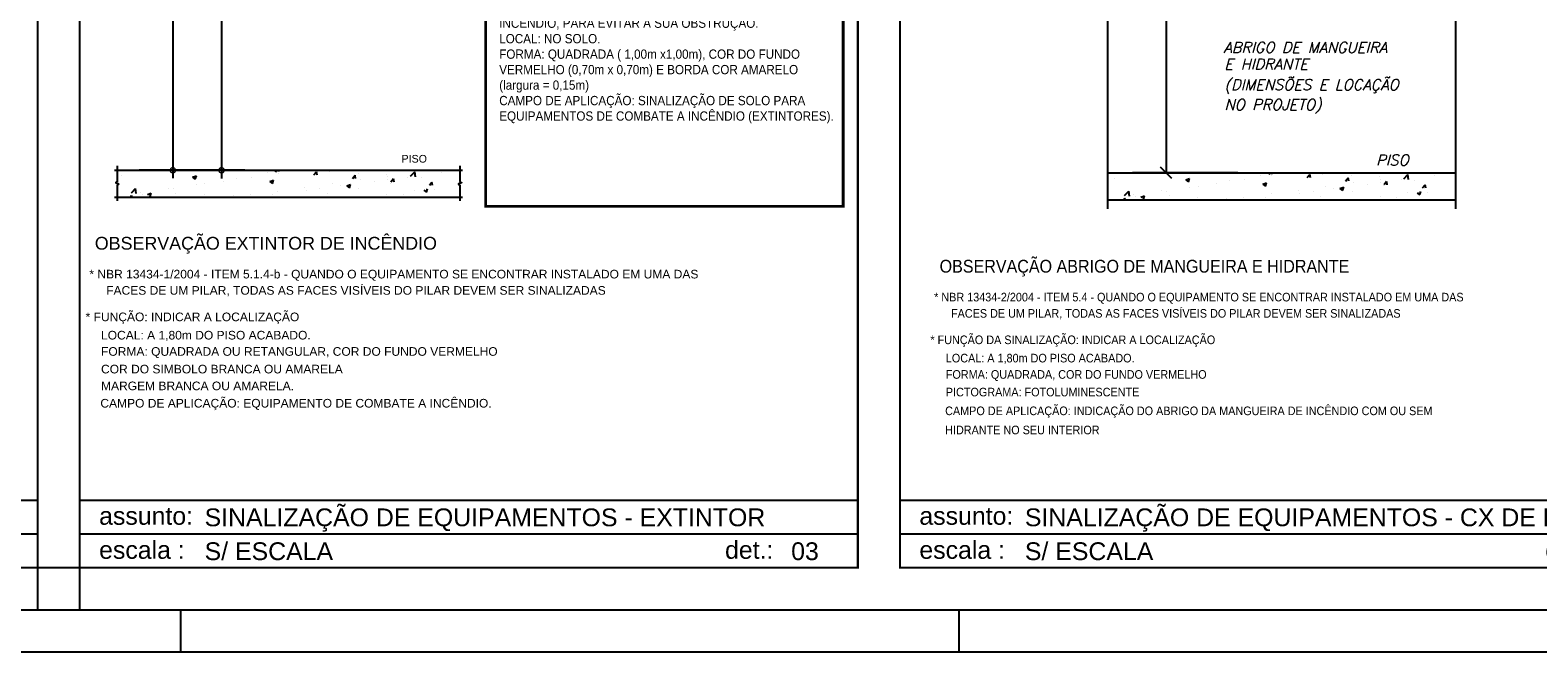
# Model space of a CAD drawing. Header units: millimetres. Extents: x 0 to 1189, y 0 to 841.
# Tile 4 of 58: x 413 to 772, y 0 to 148. Entities that reach past the tile are written whole.
import ezdxf
from ezdxf.enums import TextEntityAlignment as Align

# ---------------------------------------------------------------- set-up
doc = ezdxf.new("R2010")
doc.units = ezdxf.units.MM
doc.header["$LTSCALE"] = 8
doc.linetypes.add('HIDDEN', pattern=[0.375, 0.25, -0.125])
doc.linetypes.add('HIDDENX2', pattern=[0.75, 0.5, -0.25])
doc.layers.get('Defpoints').update_dxf_attribs({"color": 8})
for name, color, linetype in [('A1-A4-AUX', 8, 'Continuous'), ('A4-CONTEUDO', 2, 'Continuous'), ('A4-TXT', 3, 'Continuous'), ('EXT_ARQ', 9, 'Continuous'), ('EXT_TXT', 3, 'Continuous'), ('H-ANOT-CORTE', 7, 'Continuous'), ('H-FOLHAS', 7, 'Continuous'), ('HID-PRANCHA', 30, 'Continuous'), ('ID_TXT', 3, 'Continuous'), ('INC_NOTAS', 3, 'Continuous'), ('LG_TEXTO', 3, 'Continuous'), ('LG_TITULO', 2, 'Continuous')]:
    doc.layers.add(name, color=color, linetype=linetype)
for name, color, linetype, plot in [('HID-PRANCHA-MODEL', 30, 'Continuous', False), ('HID-VIEWPORT', 252, 'Continuous', False), ('INC_LOCAÇÃO DE DETALHES', 254, 'Continuous', False)]:
    doc.layers.add(name, color=color, linetype=linetype, plot=plot)
doc.styles.add('ARIAL', font='arial.ttf')
doc.styles.add('ITALICT', font='italict', dxfattribs={"height": 3})
doc.styles.add('ROMAN', font='arial.ttf', dxfattribs={"width": 0.9})
doc.styles.get("Standard").update_dxf_attribs({"font": 'arial.ttf'})

# ---------------------------------------------------------------- blocks, each defined once
blk = doc.blocks.new('MARGEM-DETALHES-A4')
at = {"layer": 'A1-A4-AUX'}
for p, q in [((18.5, 1.6), (0, 1.6)), ((18.5, 0.8), (0, 0.8))]:
    blk.add_line(p, q, dxfattribs=at)
at = {"layer": 'A1-A4-AUX', "linetype": 'HIDDEN', "const_width": 0.05}
blk.add_lwpolyline([(0, 27.7), (18.5, 27.7), (18.5, 0), (0, 0)], close=True, dxfattribs=at)
at = {"layer": 'A4-CONTEUDO', "style": 'ARIAL'}
for tag, p in [('CONTEÚDO', (2.97, 0.858)), ('ESCALA', (2.97, 0.053))]:
    blk.add_attdef(tag, text='', height=0.423, dxfattribs=at).set_placement(p, align=Align.BOTTOM_LEFT)
blk.add_attdef('DETALHE', text='', height=0.423, dxfattribs=at).set_placement((17.243, 0.053), align=Align.BOTTOM_CENTER)
at = {"layer": 'A4-TXT', "style": 'ARIAL'}
for s, p in [('assunto:', (0.462, 1.02)), ('escala :', (0.462, 0.211)), ('det.:', (15.342, 0.211))]:
    blk.add_text(s, height=0.423, dxfattribs=at).set_placement(p)
blk = doc.blocks.new('*X28')
at = {"color": 0}
for p, q in [((1.22431, 5.41048), (1.22431, 5.41048)), ((1.23315, 5.4114), (1.23315, 5.4114)), ((1.23752, 5.41012), (1.23822, 5.41039)), ((1.23752, 5.41012), (1.23801, 5.40979)), ((1.23802, 5.40979), (1.23822, 5.41039)), ((1.23816, 5.40878), (1.23816, 5.40878)), ((1.2398, 5.40898), (1.2398, 5.40898)), ((1.24321, 5.40942), (1.24321, 5.40942)), ((1.24563, 5.40998), (1.24563, 5.40998)), ((1.24841, 5.41017), (1.24841, 5.41017)), ((1.25146, 5.41098), (1.25146, 5.41098)), ((1.25189, 5.40932), (1.25259, 5.40959)), ((1.25189, 5.40932), (1.25239, 5.40899)), ((1.25239, 5.40898), (1.25259, 5.40959)), ((1.25298, 5.41117), (1.25319, 5.41143)), ((1.25358, 5.41112), (1.25352, 5.41143)), ((1.25354, 5.41087), (1.25354, 5.41087)), ((1.2577, 5.41135), (1.2577, 5.41135)), ((1.26015, 5.41055), (1.26063, 5.41112)), ((1.26075, 5.41049), (1.26063, 5.41112)), ((1.26303, 5.41113), (1.26303, 5.41113)), ((1.26366, 5.40893), (1.26366, 5.40893)), ((1.26626, 5.40852), (1.26696, 5.40879)), ((1.26676, 5.40818), (1.26696, 5.40879)), ((1.26732, 5.40992), (1.2678, 5.41049)), ((1.26792, 5.40987), (1.26781, 5.41049)), ((1.26837, 5.4109), (1.26837, 5.4109)), ((1.2688, 5.40964), (1.2688, 5.40964)), ((1.27136, 5.40934), (1.27136, 5.40934)), ((1.27371, 5.41068), (1.27371, 5.41068)), ((1.27385, 5.41028), (1.27385, 5.41028)), ((1.27386, 5.40967), (1.27386, 5.40967)), ((1.27437, 5.40902), (1.27437, 5.40902)), ((1.27449, 5.40929), (1.27497, 5.40987)), ((1.27509, 5.40924), (1.27498, 5.40986)), ((1.27513, 5.41143), (1.27516, 5.41141)), ((1.27516, 5.41141), (1.27517, 5.41143)), ((1.27765, 5.41017), (1.27765, 5.41017)), ((1.27816, 5.41034), (1.27894, 5.41115)), ((1.27905, 5.4102), (1.27894, 5.41115)), ((1.27904, 5.41103), (1.27904, 5.41103)), ((1.27905, 5.41045), (1.27905, 5.41045)), ((1.28021, 5.41002), (1.28021, 5.41002)), ((1.28167, 5.40866), (1.28215, 5.40924)), ((1.28227, 5.40861), (1.28215, 5.40924)), ((1.28396, 5.411), (1.28396, 5.411)), ((1.28647, 5.41133), (1.28647, 5.41133)), ((1.2259, 5.40644), (1.22615, 5.40674)), ((1.22612, 5.40722), (1.2269, 5.40803)), ((1.22621, 5.40644), (1.22616, 5.40674)), ((1.22701, 5.40708), (1.2269, 5.40803)), ((1.22783, 5.40732), (1.22783, 5.40732)), ((1.22813, 5.40698), (1.22813, 5.40698)), ((1.22911, 5.4069), (1.22982, 5.40717)), ((1.22962, 5.40656), (1.22982, 5.40716)), ((1.23303, 5.40807), (1.23303, 5.40807)), ((1.23396, 5.40798), (1.23396, 5.40798)), ((1.2344, 5.40714), (1.2344, 5.40714)), ((1.23973, 5.40692), (1.23973, 5.40692)), ((1.24507, 5.40669), (1.24507, 5.40669)), ((1.24828, 5.40684), (1.24828, 5.40684)), ((1.25041, 5.40647), (1.25041, 5.40647)), ((1.25244, 5.40685), (1.25244, 5.40685)), ((1.25342, 5.40754), (1.25342, 5.40754)), ((1.25847, 5.40818), (1.25847, 5.40818)), ((1.25875, 5.40768), (1.25875, 5.40768)), ((1.26125, 5.40801), (1.26125, 5.40801)), ((1.26271, 5.40702), (1.26271, 5.40702)), ((1.26504, 5.40851), (1.26504, 5.40851)), ((1.26626, 5.40852), (1.26676, 5.40818)), ((1.26854, 5.40802), (1.26854, 5.40802)), ((1.27373, 5.40695), (1.27373, 5.40695)), ((1.27677, 5.40683), (1.27677, 5.40683)), ((1.27892, 5.4077), (1.27892, 5.4077)), ((1.28063, 5.40772), (1.28113, 5.40738)), ((1.28113, 5.40738), (1.28134, 5.40799)), ((1.2826, 5.40783), (1.2826, 5.40783))]:
    blk.add_line(p, q, dxfattribs=at)
blk = doc.blocks.new('*X31')
at = {"color": 0}
for p, q in [((1.22431, 5.41048), (1.22431, 5.41048)), ((1.23315, 5.4114), (1.23315, 5.4114)), ((1.23752, 5.41012), (1.23822, 5.41039)), ((1.23752, 5.41012), (1.23801, 5.40979)), ((1.23802, 5.40979), (1.23822, 5.41039)), ((1.23816, 5.40878), (1.23816, 5.40878)), ((1.2398, 5.40898), (1.2398, 5.40898)), ((1.24321, 5.40942), (1.24321, 5.40942)), ((1.24563, 5.40998), (1.24563, 5.40998)), ((1.24841, 5.41017), (1.24841, 5.41017)), ((1.25146, 5.41098), (1.25146, 5.41098)), ((1.25189, 5.40932), (1.25259, 5.40959)), ((1.25189, 5.40932), (1.25239, 5.40899)), ((1.25239, 5.40898), (1.25259, 5.40959)), ((1.25298, 5.41117), (1.25319, 5.41143)), ((1.25358, 5.41112), (1.25352, 5.41143)), ((1.25354, 5.41087), (1.25354, 5.41087)), ((1.2577, 5.41135), (1.2577, 5.41135)), ((1.26015, 5.41055), (1.26063, 5.41112)), ((1.26075, 5.41049), (1.26063, 5.41112)), ((1.26303, 5.41113), (1.26303, 5.41113)), ((1.26366, 5.40893), (1.26366, 5.40893)), ((1.26626, 5.40852), (1.26696, 5.40879)), ((1.26676, 5.40818), (1.26696, 5.40879)), ((1.26732, 5.40992), (1.2678, 5.41049)), ((1.26792, 5.40987), (1.26781, 5.41049)), ((1.26837, 5.4109), (1.26837, 5.4109)), ((1.2688, 5.40964), (1.2688, 5.40964)), ((1.27136, 5.40934), (1.27136, 5.40934)), ((1.27371, 5.41068), (1.27371, 5.41068)), ((1.27385, 5.41028), (1.27385, 5.41028)), ((1.27386, 5.40967), (1.27386, 5.40967)), ((1.27437, 5.40902), (1.27437, 5.40902)), ((1.27449, 5.40929), (1.27497, 5.40987)), ((1.27509, 5.40924), (1.27498, 5.40986)), ((1.27513, 5.41143), (1.27516, 5.41141)), ((1.27516, 5.41141), (1.27517, 5.41143)), ((1.27765, 5.41017), (1.27765, 5.41017)), ((1.27816, 5.41034), (1.27894, 5.41115)), ((1.27905, 5.4102), (1.27894, 5.41115)), ((1.27904, 5.41103), (1.27904, 5.41103)), ((1.27905, 5.41045), (1.27905, 5.41045)), ((1.28021, 5.41002), (1.28021, 5.41002)), ((1.28167, 5.40866), (1.28215, 5.40924)), ((1.28227, 5.40861), (1.28215, 5.40924)), ((1.28396, 5.411), (1.28396, 5.411)), ((1.28647, 5.41133), (1.28647, 5.41133)), ((1.2259, 5.40644), (1.22615, 5.40674)), ((1.22612, 5.40722), (1.2269, 5.40803)), ((1.22621, 5.40644), (1.22616, 5.40674)), ((1.22701, 5.40708), (1.2269, 5.40803)), ((1.22783, 5.40732), (1.22783, 5.40732)), ((1.22813, 5.40698), (1.22813, 5.40698)), ((1.22911, 5.4069), (1.22982, 5.40717)), ((1.22962, 5.40656), (1.22982, 5.40716)), ((1.23303, 5.40807), (1.23303, 5.40807)), ((1.23396, 5.40798), (1.23396, 5.40798)), ((1.2344, 5.40714), (1.2344, 5.40714)), ((1.23973, 5.40692), (1.23973, 5.40692)), ((1.24507, 5.40669), (1.24507, 5.40669)), ((1.24828, 5.40684), (1.24828, 5.40684)), ((1.25041, 5.40647), (1.25041, 5.40647)), ((1.25244, 5.40685), (1.25244, 5.40685)), ((1.25342, 5.40754), (1.25342, 5.40754)), ((1.25847, 5.40818), (1.25847, 5.40818)), ((1.25875, 5.40768), (1.25875, 5.40768)), ((1.26125, 5.40801), (1.26125, 5.40801)), ((1.26271, 5.40702), (1.26271, 5.40702)), ((1.26504, 5.40851), (1.26504, 5.40851)), ((1.26626, 5.40852), (1.26676, 5.40818)), ((1.26854, 5.40802), (1.26854, 5.40802)), ((1.27373, 5.40695), (1.27373, 5.40695)), ((1.27677, 5.40683), (1.27677, 5.40683)), ((1.27892, 5.4077), (1.27892, 5.4077)), ((1.28063, 5.40772), (1.28113, 5.40738)), ((1.28113, 5.40738), (1.28134, 5.40799)), ((1.2826, 5.40783), (1.2826, 5.40783))]:
    blk.add_line(p, q, dxfattribs=at)
blk = doc.blocks.new('_DOTSMALL')
at = {"color": 0, "linetype": 'ByBlock', "const_width": 0.5}
blk.add_lwpolyline([(-0.0625, 0, 1), (0.0625, 0, 1)], format="xyb", close=True, dxfattribs=at)
blk = doc.blocks.new('*E38')
at = {"layer": 'HID-PRANCHA-MODEL'}
blk.add_lwpolyline([(0, 0), (1154, 0)], dxfattribs=at)
blk = doc.blocks.new('A0')
at = {"layer": 'HID-PRANCHA', "color": 254}
for p, q in [((44.9, 1), (44.9, 0)), ((63.4, 1), (63.4, 0))]:
    blk.add_line(p, q, dxfattribs=at)
blk.add_lwpolyline([(0, 0), (118.9, 0), (118.9, 84.1), (0, 84.1)], close=True, dxfattribs=at)
at = {"layer": 'HID-PRANCHA'}
blk.add_lwpolyline([(2.5, 1), (117.9, 1), (117.9, 83.1), (2.5, 83.1)], close=True, dxfattribs=at)
blk = doc.blocks.new('A0 ABNT')
at = {"layer": 'HID-PRANCHA'}
blk.add_blockref('A0', (0, 0), dxfattribs=at)

msp = doc.modelspace()

# ---------------------------------------------------------------- linework, layer by layer
at = {"color": 9}
for p, q in [((447.15, 240.79), (447.15, 112.55)), ((464.24, 114.44), (439.14, 114.44))]:
    msp.add_line(p, q, dxfattribs=at)
at = {"color": 9, "linetype": 'ByBlock'}
for p, q in [((683.26, 236.73), (683.26, 113.82)), ((458.73, 213.63), (458.73, 112.46)), ((684.6, 112.48), (681.93, 115.15)), ((435.28, 114.44), (460.73, 114.44)), ((671.39, 113.82), (696.85, 113.82)), ((700.35, 113.82), (675.25, 113.82))]:
    msp.add_line(p, q, dxfattribs=at)
at = {"layer": 'Defpoints', "color": 0, "linetype": 'ByBlock'}
for p in [(433.28, 114.44), (669.39, 113.82)]:
    msp.add_point(p, dxfattribs=at)
at = {"layer": 'EXT_ARQ'}
for p, q in [((669.39, 105.26), (669.39, 289.23)), ((752.15, 105.26), (752.15, 289.23)), ((752.15, 113.82), (752.15, 208.92)), ((433.28, 114.44), (516.03, 114.44)), ((669.39, 113.82), (752.15, 113.82)), ((433.28, 108.08), (516.03, 108.08)), ((669.39, 107.45), (752.15, 107.45))]:
    msp.add_line(p, q, dxfattribs=at)
at = {"layer": 'H-ANOT-CORTE'}
for points in [[(433.93, 115.48), (433.93, 114.23), (433.93, 113.29), (433.92, 112.61), (433.91, 112.15), (433.9, 111.87), (433.88, 111.73), (433.85, 111.66), (433.82, 111.65), (433.77, 111.63), (433.72, 111.61), (433.67, 111.59), (433.63, 111.57), (433.59, 111.54), (433.57, 111.52), (433.57, 111.49), (433.6, 111.46), (433.65, 111.43), (433.73, 111.4), (433.83, 111.37), (433.93, 111.34), (434.03, 111.3), (434.12, 111.27), (434.2, 111.24), (434.26, 111.21), (434.28, 111.18), (434.28, 111.15), (434.26, 111.13), (434.23, 111.1), (434.18, 111.08), (434.13, 111.06), (434.08, 111.04), (434.04, 111.03), (434, 111.01), (433.97, 110.95), (433.95, 110.8), (433.94, 110.52), (433.93, 110.06), (433.93, 109.39), (433.93, 108.44), (433.93, 107.19)], [(515.38, 115.48), (515.38, 114.23), (515.38, 113.29), (515.39, 112.61), (515.39, 112.15), (515.41, 111.87), (515.43, 111.73), (515.45, 111.66), (515.49, 111.65), (515.54, 111.63), (515.59, 111.61), (515.64, 111.59), (515.68, 111.57), (515.72, 111.54), (515.74, 111.52), (515.74, 111.49), (515.71, 111.46), (515.65, 111.43), (515.58, 111.4), (515.48, 111.37), (515.38, 111.34), (515.28, 111.3), (515.19, 111.27), (515.11, 111.24), (515.05, 111.21), (515.03, 111.18), (515.02, 111.15), (515.04, 111.13), (515.08, 111.1), (515.12, 111.08), (515.18, 111.06), (515.23, 111.04), (515.27, 111.03), (515.31, 111.01), (515.33, 110.95), (515.35, 110.8), (515.37, 110.52), (515.38, 110.06), (515.38, 109.39), (515.38, 108.44), (515.38, 107.19)]]:
    msp.add_lwpolyline(points, dxfattribs=at)
at = {"layer": 'HID-VIEWPORT', "linetype": 'Continuous'}
msp.add_lwpolyline([(25, 10), (1179, 10), (1179, 831), (25, 831)], close=True, dxfattribs=at)
at = {"layer": 'INC_LOCAÇÃO DE DETALHES'}
for points in [[(425, 10), (425, 20), (415, 20), (415, 10)], [(415, 10), (425, 10)]]:
    msp.add_lwpolyline(points, dxfattribs=at)
at = {"layer": 'INC_NOTAS', "color": 9, "linetype": 'HIDDENX2', "const_width": 0.667}
msp.add_lwpolyline([(521.52, 285.89), (606.52, 285.89), (606.52, 105.89), (521.52, 105.89)], close=True, dxfattribs=at)

# ---------------------------------------------------------------- block references
at = {"color": 9, "linetype": 'ByBlock', "xscale": 2.52, "yscale": 2.52, "zscale": 2.52, "rotation": 90}
for p in [(447.15, 114.44), (458.73, 114.44)]:
    msp.add_blockref('_DOTSMALL', p, dxfattribs=at)
at = {"layer": 'EXT_ARQ', "xscale": 1275.000000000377, "yscale": 1275.000000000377, "zscale": 1275.000000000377}
for name, p in [('*X31', (-1125.99, -6785.13)), ('*X28', (-889.88, -6785.76))]:
    msp.add_blockref(name, p, dxfattribs=at)
at = {"layer": 'H-FOLHAS'}
msp.add_blockref('*E38', (25, 10), dxfattribs=at)
at = {"layer": 'HID-PRANCHA', "xscale": 10, "yscale": 10, "zscale": 10}
msp.add_blockref('A0 ABNT', (0, 0), dxfattribs=at)
at = {"layer": 'INC_NOTAS', "color": 9, "linetype": 'HIDDENX2', "xscale": 9.999999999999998, "yscale": 9.999999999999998, "zscale": 9.999999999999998}
for p, values in [((230, 20), {'CONTEÚDO': 'CAIXA DE ABRIGO DE HIDRANTE', 'ESCALA': 'S/ ESCALA', 'DETALHE': '02'}), ((425, 20), {'CONTEÚDO': 'SINALIZAÇÃO DE EQUIPAMENTOS - EXTINTOR', 'ESCALA': 'S/ ESCALA', 'DETALHE': '03'}), ((620, 20), {'CONTEÚDO': 'SINALIZAÇÃO DE EQUIPAMENTOS - CX DE HIDRANTE', 'ESCALA': 'S/ ESCALA', 'DETALHE': '04'})]:
    msp.add_blockref('MARGEM-DETALHES-A4', p, dxfattribs=at).add_auto_attribs(values)

# ---------------------------------------------------------------- texts
at = {"layer": 'EXT_TXT', "style": 'ITALICT'}
for s, p in [('ABRIGO DE MANGUEIRA', (696.9, 142.36)), ('E HIDRANTE', (697.14, 138.39)), ('(DIMENSÕES E LOCAÇÃO', (697.14, 133.49)), ('NO PROJETO)', (697.14, 128.76)), ('PISO', (733.18, 115.58))]:
    msp.add_text(s, height=2.55, dxfattribs=at).set_placement(p)
at = {"layer": 'ID_TXT', "insert": (524.74, 161.54), "char_height": 2.20646, "width": 79.4518, "attachment_point": 1, "style": 'ROMAN'}
msp.add_mtext('OBSERVAÇÕES:\\PFUNÇÃO: SINALIZAÇÃO DE SOLO USADA PARA INDICAR A  LOCALIZAÇÃO DOS EQUIPAMENTOS DE COMBATE A  INCÊNDIO, PARA EVITAR A SUA OBSTRUÇÃO.\\PLOCAL: NO SOLO. \\PFORMA: QUADRADA ( 1,00m x1,00m), COR DO FUNDO VERMELHO (0,70m x 0,70m) E BORDA COR AMARELO \\P(largura = 0,15m) \\PCAMPO DE APLICAÇÃO: SINALIZAÇÃO DE SOLO PARA EQUIPAMENTOS DE COMBATE A INCÊNDIO (EXTINTORES).', dxfattribs=at)
at = {"layer": 'LG_TEXTO'}
for s, p in [('* NBR 13434-1/2004 - ITEM 5.1.4-b - QUANDO O EQUIPAMENTO SE ENCONTRAR INSTALADO EM UMA DAS ', (427.31, 88.74)), ('FACES DE UM PILAR, TODAS AS FACES VISÍVEIS DO PILAR DEVEM SER SINALIZADAS', (431.31, 84.87)), ('* FUNÇÃO: INDICAR A LOCALIZAÇÃO', (426.41, 78.58)), ('LOCAL: A 1,80m DO PISO ACABADO.', (430.08, 74.23)), ('FORMA: QUADRADA OU RETANGULAR, COR DO FUNDO VERMELHO', (430.08, 70.36)), ('COR DO SIMBOLO BRANCA OU AMARELA', (430.08, 66.17)), ('MARGEM BRANCA OU AMARELA.', (430.08, 62.18)), ('CAMPO DE APLICAÇÃO: EQUIPAMENTO DE COMBATE A INCÊNDIO.', (429.92, 58.06))]:
    msp.add_text(s, height=2.0452, dxfattribs=at).set_placement(p)
at = {"layer": 'LG_TEXTO', "style": 'ROMAN', "width": 0.9}
for s, p in [('* NBR 13434-2/2004 - ITEM 5.4 - QUANDO O EQUIPAMENTO SE ENCONTRAR INSTALADO EM UMA DAS ', (628.13, 83.28)), ('FACES DE UM PILAR, TODAS AS FACES VISÍVEIS DO PILAR DEVEM SER SINALIZADAS', (632.14, 79.41)), ('* FUNÇÃO DA SINALIZAÇÃO: INDICAR A LOCALIZAÇÃO', (627.24, 73.13)), ('LOCAL: A 1,80m DO PISO ACABADO.', (630.91, 68.78)), ('FORMA: QUADRADA, COR DO FUNDO VERMELHO', (630.91, 64.9)), ('PICTOGRAMA: FOTOLUMINESCENTE', (630.91, 60.71)), ('CAMPO DE APLICAÇÃO: INDICAÇÃO DO ABRIGO DA MANGUEIRA DE INCÊNDIO COM OU SEM', (630.75, 56.25)), ('HIDRANTE NO SEU INTERIOR', (630.75, 51.7))]:
    msp.add_text(s, height=2.0452, dxfattribs=at).set_placement(p)
at = {"layer": 'LG_TITULO', "color": 3}
msp.add_text('PISO', height=1.822, dxfattribs=at).set_placement((501.49, 116.27))
at = {"layer": 'LG_TITULO'}
msp.add_text('OBSERVAÇÃO EXTINTOR DE INCÊNDIO', height=3.0375, dxfattribs=at).set_placement((428.6, 95.58))
at = {"layer": 'LG_TITULO', "style": 'ROMAN', "width": 0.9}
msp.add_text('OBSERVAÇÃO ABRIGO DE MANGUEIRA E HIDRANTE', height=3.0375, dxfattribs=at).set_placement((629.43, 90.12))

doc.saveas('drawing.dxf')
